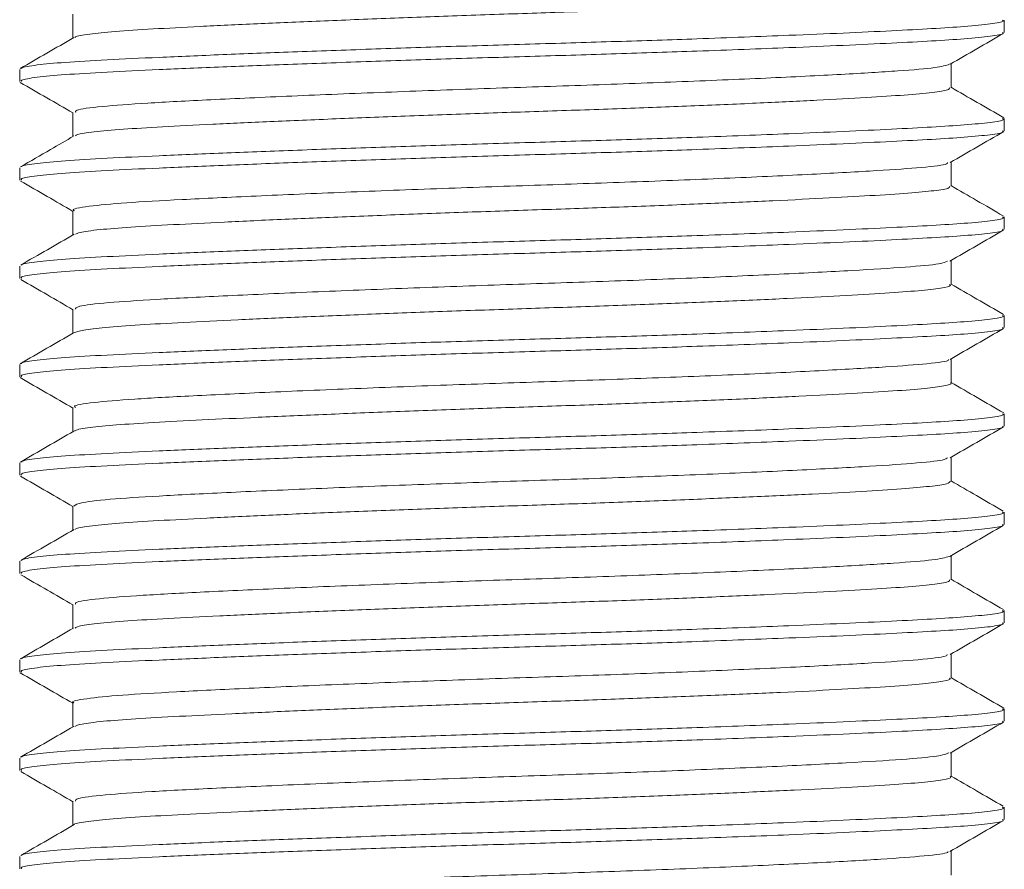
# Model space of a CAD drawing. Header units: millimetres. Extents: x 0 to 210, y 0 to 297.
# Tile 28 of 38: x 135.49 to 145.49, y 191.46 to 200.1. Entities that reach past the tile are written whole.
import ezdxf

# ---------------------------------------------------------------- set-up
doc = ezdxf.new("R2010")
doc.units = ezdxf.units.MM
doc.linetypes.add('HIDDEN', pattern=[1.905, 1.27, -0.635])
doc.layers.add('FORMAT', color=7, linetype='HIDDEN')

msp = doc.modelspace()

# ---------------------------------------------------------------- linework, layer by layer
at = {"layer": 'FORMAT', "linetype": 'Continuous', "lineweight": 15}
for p, q in [((136.035, 200.157), (136.035, 199.913)), ((145.494, 199.97), (145.494, 200.095)), ((144.953, 199.408), (144.953, 199.652)), ((135.494, 199.595), (135.494, 199.47)), ((136.035, 199.157), (136.035, 198.913)), ((145.494, 198.97), (145.494, 199.095)), ((144.953, 198.407), (144.953, 198.652)), ((135.494, 198.595), (135.494, 198.47)), ((136.035, 198.158), (136.035, 197.913)), ((145.494, 197.97), (145.494, 198.095)), ((144.953, 197.407), (144.953, 197.652)), ((135.494, 197.595), (135.494, 197.47)), ((136.035, 197.157), (136.035, 196.913)), ((145.494, 196.97), (145.494, 197.095)), ((144.953, 196.407), (144.953, 196.652)), ((135.494, 196.595), (135.494, 196.47)), ((136.035, 196.157), (136.035, 195.913)), ((145.494, 195.97), (145.494, 196.095)), ((144.953, 195.407), (144.953, 195.652)), ((135.494, 195.595), (135.494, 195.47)), ((136.035, 195.157), (136.035, 194.913)), ((145.494, 194.97), (145.494, 195.095)), ((144.953, 194.407), (144.953, 194.652)), ((135.494, 194.595), (135.494, 194.47)), ((136.035, 194.157), (136.035, 193.913)), ((145.494, 193.97), (145.494, 194.095)), ((144.953, 193.407), (144.953, 193.652)), ((135.494, 193.595), (135.494, 193.47)), ((136.035, 193.157), (136.035, 192.913)), ((145.494, 192.97), (145.494, 193.095)), ((144.953, 192.408), (144.953, 192.652)), ((135.494, 192.595), (135.494, 192.47)), ((136.035, 192.157), (136.035, 191.913)), ((145.494, 191.97), (145.494, 192.095)), ((144.953, 191.407), (144.953, 191.652)), ((135.494, 191.595), (135.494, 191.47))]:
    msp.add_line(p, q, dxfattribs=at)
at = {"layer": 'FORMAT', "linetype": 'Continuous', "lineweight": 0}
for points, knots in [([(144.952, 200.407), (144.94, 200.398), (144.917, 200.38), (144.725, 200.353), (144.419, 200.329), (144.002, 200.303), (143.481, 200.275), (142.881, 200.247), (142.207, 200.219), (141.491, 200.192), (140.739, 200.167), (139.988, 200.142), (139.244, 200.114), (138.542, 200.086), (137.89, 200.058), (137.317, 200.031), (136.83, 200.005), (136.448, 199.981), (136.188, 199.953), (136.058, 199.932), (136.056, 199.92), (136.055, 199.917)], [0, 0, 0, 0, 0.05303, 0.10854, 0.16249, 0.218, 0.27194, 0.32745, 0.3814, 0.43691, 0.49086, 0.54638, 0.60032, 0.65582, 0.70977, 0.76529, 0.81924, 0.87475, 0.92869, 0.9842, 1, 1, 1, 1]), ([(135.514, 199.603), (135.514, 199.606), (135.513, 199.618), (135.654, 199.639), (135.938, 199.667), (136.359, 199.691), (136.899, 199.717), (137.536, 199.744), (138.264, 199.772), (139.048, 199.8), (139.88, 199.828), (140.723, 199.853), (141.566, 199.878), (142.445, 199.907), (143.221, 199.937), (143.871, 199.964), (144.359, 199.987), (144.772, 200.009), (145.12, 200.031), (145.369, 200.056), (145.495, 200.078), (145.481, 200.091), (145.477, 200.095)], [0, 0, 0, 0, 0.01513, 0.07049, 0.1243, 0.17967, 0.23347, 0.28883, 0.34264, 0.39799, 0.45181, 0.50718, 0.56098, 0.61634, 0.68508, 0.73042, 0.77668, 0.82203, 0.86829, 0.92209, 0.97745, 1, 1, 1, 1]), ([(135.511, 199.47), (135.509, 199.475), (135.503, 199.49), (135.651, 199.514), (135.939, 199.542), (136.359, 199.566), (136.899, 199.592), (137.536, 199.619), (138.264, 199.647), (139.048, 199.675), (139.88, 199.703), (140.723, 199.728), (141.566, 199.753), (142.445, 199.782), (143.221, 199.812), (143.871, 199.839), (144.359, 199.862), (144.772, 199.884), (145.12, 199.906), (145.369, 199.931), (145.495, 199.953), (145.481, 199.966), (145.477, 199.97)], [0, 0, 0, 0, 0.03076, 0.08524, 0.1382, 0.19269, 0.24564, 0.30012, 0.35306, 0.40755, 0.4605, 0.515, 0.56794, 0.62243, 0.69007, 0.7347, 0.78023, 0.82485, 0.87038, 0.92333, 0.97781, 1, 1, 1, 1]), ([(144.937, 199.647), (144.901, 199.635), (144.827, 199.611), (144.439, 199.58), (143.861, 199.544), (143.093, 199.506), (142.186, 199.468), (141.206, 199.432), (140.197, 199.4), (139.192, 199.362), (138.242, 199.324), (137.419, 199.286), (136.762, 199.252), (136.301, 199.218), (136.052, 199.185), (136.061, 199.165), (136.064, 199.157)], [0, 0, 0, 0, 0.06963, 0.14148, 0.21461, 0.28986, 0.36527, 0.43886, 0.51049, 0.58469, 0.66025, 0.73516, 0.80751, 0.88002, 0.955, 1, 1, 1, 1]), ([(144.941, 199.408), (144.938, 199.4), (144.933, 199.384), (144.776, 199.359), (144.5, 199.334), (144.103, 199.309), (143.609, 199.282), (143.021, 199.253), (142.366, 199.225), (141.653, 199.198), (140.913, 199.172), (140.154, 199.148), (139.412, 199.121), (138.694, 199.092), (138.033, 199.064), (137.437, 199.037), (136.932, 199.011), (136.524, 198.986), (136.237, 198.96), (136.078, 198.936), (136.064, 198.922), (136.06, 198.918)], [0, 0, 0, 0, 0.041866, 0.095871, 0.151443, 0.205436, 0.260994, 0.314987, 0.370544, 0.42455, 0.480122, 0.534115, 0.589674, 0.643666, 0.699223, 0.753228, 0.8088, 0.862796, 0.918357, 0.97235, 1, 1, 1, 1]), ([(135.515, 198.604), (135.514, 198.606), (135.514, 198.618), (135.654, 198.639), (135.938, 198.667), (136.359, 198.691), (136.899, 198.717), (137.536, 198.744), (138.264, 198.772), (139.048, 198.8), (139.88, 198.828), (140.723, 198.853), (141.566, 198.878), (142.445, 198.907), (143.221, 198.937), (143.871, 198.964), (144.359, 198.987), (144.772, 199.009), (145.12, 199.031), (145.369, 199.056), (145.495, 199.078), (145.481, 199.091), (145.477, 199.095)], [0, 0, 0, 0, 0.01341, 0.06887, 0.12277, 0.17824, 0.23214, 0.28759, 0.34149, 0.39694, 0.45085, 0.50632, 0.56021, 0.61567, 0.68453, 0.72995, 0.77629, 0.82172, 0.86806, 0.92195, 0.97741, 1, 1, 1, 1]), ([(135.511, 198.47), (135.509, 198.475), (135.503, 198.49), (135.651, 198.514), (135.939, 198.542), (136.359, 198.566), (136.899, 198.592), (137.536, 198.619), (138.264, 198.647), (139.048, 198.675), (139.88, 198.703), (140.723, 198.728), (141.566, 198.753), (142.445, 198.782), (143.221, 198.812), (143.871, 198.839), (144.359, 198.862), (144.772, 198.884), (145.12, 198.906), (145.369, 198.931), (145.495, 198.953), (145.481, 198.966), (145.477, 198.97)], [0, 0, 0, 0, 0.03076, 0.08524, 0.1382, 0.19269, 0.24564, 0.30012, 0.35306, 0.40755, 0.4605, 0.515, 0.56794, 0.62243, 0.69007, 0.7347, 0.78023, 0.82485, 0.87038, 0.92333, 0.97781, 1, 1, 1, 1]), ([(144.917, 198.648), (144.917, 198.643), (144.918, 198.626), (144.68, 198.598), (144.225, 198.566), (143.561, 198.529), (142.728, 198.49), (141.783, 198.452), (140.787, 198.419), (139.775, 198.385), (138.785, 198.346), (137.879, 198.308), (137.124, 198.271), (136.541, 198.239), (136.174, 198.203), (136.01, 198.175), (136.047, 198.16), (136.052, 198.158)], [0, 0, 0, 0, 0.02762, 0.10111, 0.1727, 0.24688, 0.32238, 0.3972, 0.46944, 0.54194, 0.61688, 0.69235, 0.76635, 0.83789, 0.91158, 0.98698, 1, 1, 1, 1]), ([(144.937, 198.407), (144.94, 198.403), (144.948, 198.388), (144.822, 198.365), (144.572, 198.34), (144.203, 198.315), (143.727, 198.288), (143.162, 198.26), (142.517, 198.232), (141.82, 198.204), (141.079, 198.178), (140.328, 198.154), (139.574, 198.127), (138.854, 198.099), (138.174, 198.071), (137.566, 198.043), (137.036, 198.016), (136.607, 197.992), (136.291, 197.966), (136.101, 197.941), (136.071, 197.925), (136.06, 197.919)], [0, 0, 0, 0, 0.02861, 0.08436, 0.13853, 0.19428, 0.24845, 0.30418, 0.35836, 0.4141, 0.46828, 0.52403, 0.57819, 0.63393, 0.6881, 0.74385, 0.79802, 0.85377, 0.90794, 0.96368, 1, 1, 1, 1]), ([(135.515, 197.606), (135.515, 197.607), (135.516, 197.619), (135.655, 197.639), (135.938, 197.667), (136.359, 197.691), (136.899, 197.717), (137.536, 197.744), (138.264, 197.772), (139.048, 197.8), (139.88, 197.828), (140.723, 197.853), (141.566, 197.878), (142.445, 197.907), (143.221, 197.937), (143.871, 197.964), (144.359, 197.987), (144.772, 198.009), (145.12, 198.031), (145.369, 198.056), (145.495, 198.078), (145.481, 198.091), (145.477, 198.095)], [0, 0, 0, 0, 0.01077, 0.06637, 0.12042, 0.17604, 0.23008, 0.28568, 0.33972, 0.39533, 0.44938, 0.50499, 0.55903, 0.61464, 0.68368, 0.72923, 0.77569, 0.82124, 0.86771, 0.92174, 0.97735, 1, 1, 1, 1]), ([(135.511, 197.47), (135.509, 197.475), (135.503, 197.49), (135.651, 197.514), (135.939, 197.542), (136.359, 197.566), (136.899, 197.592), (137.536, 197.619), (138.264, 197.647), (139.048, 197.675), (139.88, 197.703), (140.723, 197.728), (141.566, 197.753), (142.445, 197.782), (143.221, 197.812), (143.871, 197.839), (144.359, 197.862), (144.772, 197.884), (145.12, 197.906), (145.369, 197.931), (145.495, 197.953), (145.481, 197.966), (145.477, 197.97)], [0, 0, 0, 0, 0.03076, 0.08524, 0.1382, 0.19269, 0.24564, 0.30012, 0.35306, 0.40755, 0.4605, 0.515, 0.56794, 0.62243, 0.69007, 0.7347, 0.78023, 0.82485, 0.87038, 0.92333, 0.97781, 1, 1, 1, 1]), ([(144.917, 197.646), (144.897, 197.636), (144.849, 197.615), (144.514, 197.585), (143.971, 197.551), (143.231, 197.513), (142.342, 197.474), (141.371, 197.437), (140.364, 197.405), (139.356, 197.369), (138.392, 197.33), (137.543, 197.292), (136.857, 197.257), (136.363, 197.224), (136.072, 197.19), (136.062, 197.167), (136.057, 197.157)], [0, 0, 0, 0, 0.05408, 0.12661, 0.1995, 0.27481, 0.35063, 0.42493, 0.4968, 0.57087, 0.64663, 0.72208, 0.79525, 0.86754, 0.94253, 1, 1, 1, 1]), ([(144.939, 197.407), (144.943, 197.404), (144.959, 197.392), (144.86, 197.371), (144.642, 197.345), (144.294, 197.321), (143.845, 197.294), (143.295, 197.266), (142.671, 197.238), (141.979, 197.21), (141.251, 197.184), (140.495, 197.159), (139.746, 197.133), (139.011, 197.105), (138.325, 197.077), (137.695, 197.049), (137.149, 197.022), (136.694, 196.998), (136.352, 196.972), (136.119, 196.944), (136.069, 196.926), (136.044, 196.917)], [0, 0, 0, 0, 0.0167, 0.07063, 0.12612, 0.18004, 0.23552, 0.28943, 0.34491, 0.39883, 0.45433, 0.50824, 0.56373, 0.61764, 0.67312, 0.72705, 0.78254, 0.83646, 0.89194, 0.94586, 1, 1, 1, 1]), ([(135.514, 196.603), (135.514, 196.606), (135.513, 196.618), (135.654, 196.639), (135.938, 196.667), (136.359, 196.691), (136.899, 196.717), (137.536, 196.744), (138.264, 196.772), (139.048, 196.8), (139.88, 196.828), (140.723, 196.853), (141.566, 196.878), (142.445, 196.907), (143.221, 196.937), (143.871, 196.964), (144.359, 196.987), (144.772, 197.009), (145.12, 197.031), (145.369, 197.056), (145.495, 197.078), (145.481, 197.091), (145.477, 197.095)], [0, 0, 0, 0, 0.01547, 0.07081, 0.1246, 0.17995, 0.23374, 0.28908, 0.34286, 0.3982, 0.45199, 0.50735, 0.56113, 0.61647, 0.68518, 0.73051, 0.77676, 0.82209, 0.86834, 0.92212, 0.97746, 1, 1, 1, 1]), ([(135.511, 196.47), (135.509, 196.475), (135.503, 196.49), (135.651, 196.514), (135.939, 196.542), (136.359, 196.566), (136.899, 196.592), (137.536, 196.619), (138.264, 196.647), (139.048, 196.675), (139.88, 196.703), (140.723, 196.728), (141.566, 196.753), (142.445, 196.782), (143.221, 196.812), (143.871, 196.839), (144.359, 196.862), (144.772, 196.884), (145.12, 196.906), (145.369, 196.931), (145.495, 196.953), (145.481, 196.966), (145.477, 196.97)], [0, 0, 0, 0, 0.03076, 0.08524, 0.1382, 0.19269, 0.24564, 0.30012, 0.35306, 0.40755, 0.4605, 0.515, 0.56794, 0.62243, 0.69007, 0.7347, 0.78023, 0.82485, 0.87038, 0.92333, 0.97781, 1, 1, 1, 1]), ([(144.926, 196.647), (144.928, 196.645), (144.939, 196.63), (144.734, 196.603), (144.317, 196.571), (143.682, 196.535), (142.875, 196.496), (141.943, 196.458), (140.953, 196.424), (139.941, 196.391), (138.944, 196.353), (138.019, 196.314), (137.237, 196.277), (136.624, 196.244), (136.219, 196.209), (136.026, 196.179), (136.055, 196.162), (136.062, 196.157)], [0, 0, 0, 0, 0.01443, 0.08839, 0.15995, 0.23375, 0.30921, 0.38431, 0.45713, 0.52916, 0.60386, 0.67941, 0.75382, 0.82555, 0.89882, 0.9741, 1, 1, 1, 1]), ([(144.949, 196.407), (144.95, 196.407), (144.971, 196.397), (144.892, 196.377), (144.703, 196.351), (144.383, 196.327), (143.953, 196.3), (143.428, 196.273), (142.815, 196.244), (142.141, 196.216), (141.415, 196.189), (140.668, 196.165), (139.911, 196.139), (139.176, 196.112), (138.473, 196.083), (137.833, 196.055), (137.262, 196.028), (136.79, 196.003), (136.415, 195.978), (136.172, 195.951), (136.052, 195.93), (136.053, 195.92), (136.053, 195.918)], [0, 0, 0, 0, 0.00396, 0.05957, 0.11361, 0.16923, 0.22327, 0.27887, 0.33291, 0.38851, 0.44256, 0.49818, 0.55221, 0.60782, 0.66186, 0.71746, 0.77151, 0.82712, 0.88116, 0.93676, 0.9908, 1, 1, 1, 1]), ([(135.515, 195.604), (135.515, 195.607), (135.514, 195.618), (135.654, 195.639), (135.938, 195.667), (136.359, 195.691), (136.899, 195.717), (137.536, 195.744), (138.264, 195.772), (139.048, 195.8), (139.88, 195.828), (140.723, 195.853), (141.566, 195.878), (142.445, 195.907), (143.221, 195.937), (143.871, 195.964), (144.359, 195.987), (144.772, 196.009), (145.12, 196.031), (145.369, 196.056), (145.495, 196.078), (145.481, 196.091), (145.477, 196.095)], [0, 0, 0, 0, 0.01278, 0.06827, 0.12221, 0.17771, 0.23164, 0.28714, 0.34106, 0.39656, 0.4505, 0.506, 0.55993, 0.61542, 0.68432, 0.72978, 0.77615, 0.8216, 0.86798, 0.9219, 0.9774, 1, 1, 1, 1]), ([(135.511, 195.47), (135.509, 195.475), (135.503, 195.49), (135.651, 195.514), (135.939, 195.542), (136.359, 195.566), (136.899, 195.592), (137.536, 195.619), (138.264, 195.647), (139.048, 195.675), (139.88, 195.703), (140.723, 195.728), (141.566, 195.753), (142.445, 195.782), (143.221, 195.812), (143.871, 195.839), (144.359, 195.862), (144.772, 195.884), (145.12, 195.906), (145.369, 195.931), (145.495, 195.953), (145.481, 195.966), (145.477, 195.97)], [0, 0, 0, 0, 0.03076, 0.08524, 0.1382, 0.19269, 0.24564, 0.30012, 0.35306, 0.40755, 0.4605, 0.515, 0.56794, 0.62243, 0.69007, 0.7347, 0.78023, 0.82485, 0.87038, 0.92333, 0.97781, 1, 1, 1, 1]), ([(144.917, 195.648), (144.907, 195.64), (144.881, 195.62), (144.585, 195.59), (144.075, 195.557), (143.365, 195.519), (142.497, 195.48), (141.535, 195.443), (140.531, 195.411), (139.521, 195.375), (138.545, 195.337), (137.672, 195.298), (136.959, 195.263), (136.431, 195.23), (136.094, 195.194), (136.06, 195.169), (136.044, 195.157)], [0, 0, 0, 0, 0.04612, 0.11888, 0.19093, 0.26564, 0.34118, 0.41554, 0.48723, 0.56053, 0.63582, 0.71112, 0.78447, 0.85614, 0.93046, 1, 1, 1, 1]), ([(144.945, 195.408), (144.94, 195.4), (144.927, 195.382), (144.755, 195.357), (144.465, 195.332), (144.061, 195.306), (143.552, 195.279), (142.962, 195.251), (142.296, 195.223), (141.584, 195.195), (140.835, 195.17), (140.084, 195.145), (139.337, 195.118), (138.629, 195.09), (137.969, 195.062), (137.385, 195.034), (136.886, 195.008), (136.491, 194.984), (136.215, 194.957), (136.071, 194.935), (136.062, 194.922), (136.06, 194.919)], [0, 0, 0, 0, 0.046492, 0.102225, 0.156384, 0.212113, 0.266264, 0.321986, 0.376146, 0.431878, 0.486038, 0.541769, 0.595921, 0.651642, 0.705801, 0.761531, 0.815693, 0.871425, 0.925577, 0.981298, 1, 1, 1, 1]), ([(135.515, 194.605), (135.515, 194.607), (135.515, 194.619), (135.655, 194.639), (135.938, 194.667), (136.359, 194.691), (136.899, 194.717), (137.536, 194.744), (138.264, 194.772), (139.048, 194.8), (139.88, 194.828), (140.723, 194.853), (141.566, 194.878), (142.445, 194.907), (143.221, 194.937), (143.871, 194.964), (144.359, 194.987), (144.772, 195.009), (145.12, 195.031), (145.369, 195.056), (145.495, 195.078), (145.481, 195.091), (145.477, 195.095)], [0, 0, 0, 0, 0.011016, 0.066609, 0.120645, 0.176247, 0.230272, 0.285864, 0.339889, 0.39548, 0.449515, 0.505118, 0.559144, 0.614737, 0.683761, 0.729294, 0.77575, 0.821283, 0.86774, 0.921764, 0.977355, 1, 1, 1, 1]), ([(135.511, 194.47), (135.509, 194.475), (135.503, 194.49), (135.651, 194.514), (135.939, 194.542), (136.359, 194.566), (136.899, 194.592), (137.536, 194.619), (138.264, 194.647), (139.048, 194.675), (139.88, 194.703), (140.723, 194.728), (141.566, 194.753), (142.445, 194.782), (143.221, 194.812), (143.871, 194.839), (144.359, 194.862), (144.772, 194.884), (145.12, 194.906), (145.369, 194.931), (145.495, 194.953), (145.481, 194.966), (145.477, 194.97)], [0, 0, 0, 0, 0.03076, 0.08524, 0.1382, 0.19269, 0.24564, 0.30012, 0.35306, 0.40755, 0.4605, 0.515, 0.56794, 0.62243, 0.69007, 0.7347, 0.78023, 0.82485, 0.87038, 0.92333, 0.97781, 1, 1, 1, 1]), ([(144.938, 194.645), (144.894, 194.633), (144.806, 194.609), (144.396, 194.577), (143.801, 194.541), (143.018, 194.503), (142.102, 194.464), (141.118, 194.429), (140.108, 194.396), (139.106, 194.359), (138.164, 194.321), (137.355, 194.283), (136.713, 194.25), (136.271, 194.215), (136.043, 194.183), (136.06, 194.164), (136.065, 194.158)], [0, 0, 0, 0, 0.072731, 0.144728, 0.218401, 0.294042, 0.36967, 0.443304, 0.515319, 0.59001, 0.665891, 0.740943, 0.813324, 0.886406, 0.961815, 1, 1, 1, 1]), ([(144.937, 194.407), (144.938, 194.401), (144.941, 194.386), (144.802, 194.362), (144.542, 194.337), (144.159, 194.312), (143.677, 194.285), (143.1, 194.257), (142.454, 194.229), (141.746, 194.201), (141.009, 194.176), (140.25, 194.151), (139.506, 194.124), (138.783, 194.096), (138.114, 194.068), (137.508, 194.04), (136.992, 194.014), (136.57, 193.99), (136.267, 193.963), (136.087, 193.938), (136.065, 193.923), (136.057, 193.917)], [0, 0, 0, 0, 0.03438, 0.0883, 0.14378, 0.19769, 0.25316, 0.30706, 0.36253, 0.41644, 0.47193, 0.52583, 0.5813, 0.63521, 0.69068, 0.74459, 0.80007, 0.85398, 0.90945, 0.96336, 1, 1, 1, 1]), ([(135.514, 193.603), (135.514, 193.606), (135.513, 193.618), (135.654, 193.639), (135.938, 193.667), (136.359, 193.691), (136.899, 193.717), (137.536, 193.744), (138.264, 193.772), (139.048, 193.8), (139.88, 193.828), (140.723, 193.853), (141.566, 193.878), (142.445, 193.907), (143.221, 193.937), (143.871, 193.964), (144.359, 193.987), (144.772, 194.009), (145.12, 194.031), (145.369, 194.056), (145.495, 194.078), (145.481, 194.091), (145.477, 194.095)], [0, 0, 0, 0, 0.015722, 0.071051, 0.124829, 0.180167, 0.233935, 0.289262, 0.34303, 0.398357, 0.452135, 0.507473, 0.561242, 0.616571, 0.685266, 0.730582, 0.776817, 0.822134, 0.86837, 0.922137, 0.977463, 1, 1, 1, 1]), ([(135.511, 193.47), (135.509, 193.475), (135.503, 193.49), (135.651, 193.514), (135.939, 193.542), (136.359, 193.566), (136.899, 193.592), (137.536, 193.619), (138.264, 193.647), (139.048, 193.675), (139.88, 193.703), (140.723, 193.728), (141.566, 193.753), (142.445, 193.782), (143.221, 193.812), (143.871, 193.839), (144.359, 193.862), (144.772, 193.884), (145.12, 193.906), (145.369, 193.931), (145.495, 193.953), (145.481, 193.966), (145.477, 193.97)], [0, 0, 0, 0, 0.03076, 0.08524, 0.1382, 0.19269, 0.24564, 0.30012, 0.35306, 0.40755, 0.4605, 0.515, 0.56794, 0.62243, 0.69007, 0.7347, 0.78023, 0.82485, 0.87038, 0.92333, 0.97781, 1, 1, 1, 1]), ([(144.915, 193.648), (144.913, 193.642), (144.905, 193.624), (144.649, 193.595), (144.174, 193.563), (143.494, 193.525), (142.648, 193.487), (141.698, 193.449), (140.698, 193.416), (139.687, 193.381), (138.701, 193.343), (137.806, 193.305), (137.066, 193.268), (136.498, 193.236), (136.152, 193.199), (136.003, 193.172), (136.042, 193.158), (136.045, 193.157)], [0, 0, 0, 0, 0.03387, 0.1071, 0.17878, 0.25314, 0.32865, 0.40331, 0.4753, 0.54807, 0.62313, 0.69854, 0.7723, 0.84382, 0.91773, 0.99317, 1, 1, 1, 1]), ([(144.938, 193.407), (144.942, 193.404), (144.955, 193.391), (144.845, 193.369), (144.612, 193.343), (144.256, 193.318), (143.793, 193.291), (143.239, 193.263), (142.602, 193.235), (141.912, 193.208), (141.174, 193.181), (140.424, 193.157), (139.669, 193.13), (138.944, 193.103), (138.257, 193.074), (137.64, 193.046), (137.098, 193.019), (136.657, 192.995), (136.324, 192.969), (136.112, 192.943), (136.071, 192.926), (136.053, 192.918)], [0, 0, 0, 0, 0.021632, 0.077271, 0.131346, 0.186988, 0.241052, 0.296684, 0.350754, 0.406392, 0.460467, 0.516111, 0.570175, 0.625806, 0.679875, 0.735511, 0.789587, 0.845231, 0.899295, 0.954927, 1, 1, 1, 1]), ([(135.515, 192.605), (135.515, 192.607), (135.515, 192.618), (135.654, 192.639), (135.938, 192.667), (136.359, 192.691), (136.899, 192.717), (137.536, 192.744), (138.264, 192.772), (139.048, 192.8), (139.88, 192.828), (140.723, 192.853), (141.566, 192.878), (142.445, 192.907), (143.221, 192.937), (143.871, 192.964), (144.359, 192.987), (144.772, 193.009), (145.12, 193.031), (145.369, 193.056), (145.495, 193.078), (145.481, 193.091), (145.477, 193.095)], [0, 0, 0, 0, 0.01221, 0.06774, 0.12171, 0.17724, 0.2312, 0.28673, 0.34069, 0.39621, 0.45018, 0.50572, 0.55968, 0.6152, 0.68414, 0.72962, 0.77602, 0.8215, 0.8679, 0.92186, 0.97738, 1, 1, 1, 1]), ([(135.511, 192.47), (135.509, 192.475), (135.503, 192.49), (135.651, 192.514), (135.939, 192.542), (136.359, 192.566), (136.899, 192.592), (137.536, 192.619), (138.264, 192.647), (139.048, 192.675), (139.88, 192.703), (140.723, 192.728), (141.566, 192.753), (142.445, 192.782), (143.221, 192.812), (143.871, 192.839), (144.359, 192.862), (144.772, 192.884), (145.12, 192.906), (145.369, 192.931), (145.495, 192.953), (145.481, 192.966), (145.477, 192.97)], [0, 0, 0, 0, 0.03076, 0.08524, 0.1382, 0.19269, 0.24564, 0.30012, 0.35306, 0.40755, 0.4605, 0.515, 0.56794, 0.62243, 0.69007, 0.7347, 0.78023, 0.82485, 0.87038, 0.92333, 0.97781, 1, 1, 1, 1]), ([(144.931, 192.648), (144.902, 192.637), (144.84, 192.613), (144.475, 192.582), (143.913, 192.547), (143.158, 192.509), (142.26, 192.471), (141.284, 192.434), (140.275, 192.402), (139.269, 192.365), (138.312, 192.327), (137.477, 192.289), (136.806, 192.255), (136.33, 192.221), (136.061, 192.188), (136.062, 192.166), (136.062, 192.157)], [0, 0, 0, 0, 0.06447, 0.13646, 0.20933, 0.28445, 0.3599, 0.43367, 0.50523, 0.57922, 0.65472, 0.72972, 0.80231, 0.87454, 0.94937, 1, 1, 1, 1]), ([(144.943, 192.408), (144.946, 192.406), (144.966, 192.395), (144.878, 192.375), (144.678, 192.348), (144.344, 192.324), (143.908, 192.298), (143.369, 192.27), (142.754, 192.242), (142.069, 192.214), (141.346, 192.187), (140.591, 192.162), (139.841, 192.136), (139.102, 192.109), (138.41, 192.081), (137.771, 192.053), (137.214, 192.025), (136.747, 192.001), (136.386, 191.975), (136.154, 191.948), (136.044, 191.929), (136.047, 191.919), (136.047, 191.919)], [0, 0, 0, 0, 0.01015, 0.06429, 0.12001, 0.17415, 0.22986, 0.284, 0.3397, 0.39385, 0.44957, 0.50371, 0.55942, 0.61356, 0.66926, 0.72341, 0.77913, 0.83327, 0.88898, 0.94312, 0.99882, 1, 1, 1, 1]), ([(135.515, 191.605), (135.515, 191.607), (135.515, 191.619), (135.655, 191.639), (135.938, 191.667), (136.359, 191.691), (136.899, 191.717), (137.536, 191.744), (138.264, 191.772), (139.048, 191.8), (139.88, 191.828), (140.723, 191.853), (141.566, 191.878), (142.445, 191.907), (143.221, 191.937), (143.871, 191.964), (144.359, 191.987), (144.772, 192.009), (145.12, 192.031), (145.369, 192.056), (145.495, 192.078), (145.481, 192.091), (145.477, 192.095)], [0, 0, 0, 0, 0.011319, 0.066895, 0.120914, 0.1765, 0.230508, 0.286083, 0.340091, 0.395665, 0.449684, 0.50527, 0.559279, 0.614855, 0.683858, 0.729377, 0.775819, 0.821338, 0.867781, 0.921788, 0.977362, 1, 1, 1, 1]), ([(135.511, 191.47), (135.509, 191.475), (135.503, 191.49), (135.651, 191.514), (135.939, 191.542), (136.359, 191.566), (136.899, 191.592), (137.536, 191.619), (138.264, 191.647), (139.048, 191.675), (139.88, 191.703), (140.723, 191.728), (141.566, 191.753), (142.445, 191.782), (143.221, 191.812), (143.871, 191.839), (144.359, 191.862), (144.772, 191.884), (145.12, 191.906), (145.369, 191.931), (145.495, 191.953), (145.481, 191.966), (145.477, 191.97)], [0, 0, 0, 0, 0.03076, 0.08524, 0.1382, 0.19269, 0.24564, 0.30012, 0.35306, 0.40755, 0.4605, 0.515, 0.56794, 0.62243, 0.69007, 0.7347, 0.78023, 0.82485, 0.87038, 0.92333, 0.97781, 1, 1, 1, 1]), ([(144.92, 191.645), (144.921, 191.642), (144.925, 191.627), (144.705, 191.601), (144.269, 191.568), (143.618, 191.532), (142.797, 191.493), (141.859, 191.455), (140.865, 191.421), (139.853, 191.387), (138.859, 191.349), (137.944, 191.311), (137.175, 191.274), (136.56, 191.24), (136.123, 191.201), (136.065, 191.172), (136.035, 191.158)], [0, 0, 0, 0, 0.01684, 0.09093, 0.16284, 0.23722, 0.31309, 0.38843, 0.46131, 0.53393, 0.60915, 0.68505, 0.75961, 0.83158, 0.91481, 1, 1, 1, 1])]:
    msp.add_open_spline(points, degree=3, knots=knots, dxfattribs=at)
at = {"layer": 'FORMAT', "linetype": 'Continuous', "lineweight": 15}
for points, knots in [([(136.043, 199.917), (135.952, 199.865), (135.771, 199.76), (135.591, 199.655), (135.5, 199.603)], [0, 0, 0, 0, 0.49996, 1, 1, 1, 1]), ([(144.944, 199.647), (145.034, 199.699), (145.215, 199.804), (145.396, 199.908), (145.486, 199.961)], [0, 0, 0, 0, 0.499971, 1, 1, 1, 1]), ([(135.5, 199.462), (135.59, 199.41), (135.769, 199.306), (135.947, 199.203), (136.035, 199.152)], [0, 0, 0, 0, 0.50648, 1, 1, 1, 1]), ([(145.488, 199.103), (145.398, 199.155), (145.219, 199.258), (145.041, 199.362), (144.953, 199.413)], [0, 0, 0, 0, 0.50611, 1, 1, 1, 1]), ([(136.044, 198.918), (135.965, 198.872), (135.784, 198.767), (135.603, 198.663), (135.502, 198.604)], [0, 0, 0, 0, 0.437507, 1, 1, 1, 1]), ([(144.945, 198.648), (145.036, 198.7), (145.216, 198.805), (145.397, 198.909), (145.488, 198.962)], [0, 0, 0, 0, 0.499958, 1, 1, 1, 1]), ([(135.503, 198.46), (135.593, 198.408), (135.771, 198.305), (135.948, 198.203), (136.035, 198.152)], [0, 0, 0, 0, 0.50927, 1, 1, 1, 1]), ([(145.484, 198.105), (145.394, 198.158), (145.217, 198.26), (145.039, 198.363), (144.953, 198.413)], [0, 0, 0, 0, 0.51027, 1, 1, 1, 1]), ([(136.046, 197.919), (135.956, 197.867), (135.775, 197.762), (135.594, 197.658), (135.504, 197.605)], [0, 0, 0, 0, 0.49996, 1, 1, 1, 1]), ([(144.941, 197.645), (145.031, 197.698), (145.212, 197.802), (145.393, 197.907), (145.483, 197.959)], [0, 0, 0, 0, 0.49996, 1, 1, 1, 1]), ([(135.504, 197.459), (135.595, 197.407), (135.772, 197.305), (135.949, 197.202), (136.035, 197.152)], [0, 0, 0, 0, 0.51053, 1, 1, 1, 1]), ([(145.486, 197.104), (145.396, 197.157), (145.218, 197.259), (145.04, 197.362), (144.953, 197.413)], [0, 0, 0, 0, 0.50867, 1, 1, 1, 1]), ([(136.042, 196.917), (135.952, 196.864), (135.771, 196.76), (135.59, 196.655), (135.5, 196.603)], [0, 0, 0, 0, 0.49996, 1, 1, 1, 1]), ([(144.945, 196.647), (145.035, 196.7), (145.216, 196.804), (145.396, 196.909), (145.487, 196.961)], [0, 0, 0, 0, 0.49997, 1, 1, 1, 1]), ([(135.5, 196.462), (135.59, 196.41), (135.769, 196.306), (135.947, 196.203), (136.035, 196.152)], [0, 0, 0, 0, 0.50643, 1, 1, 1, 1]), ([(145.488, 196.103), (145.398, 196.155), (145.219, 196.258), (145.041, 196.362), (144.953, 196.413)], [0, 0, 0, 0, 0.50622, 1, 1, 1, 1]), ([(136.044, 195.918), (135.954, 195.866), (135.773, 195.761), (135.593, 195.657), (135.502, 195.604)], [0, 0, 0, 0, 0.49997, 1, 1, 1, 1]), ([(144.945, 195.648), (145.035, 195.7), (145.216, 195.804), (145.397, 195.909), (145.487, 195.961)], [0, 0, 0, 0, 0.49996, 1, 1, 1, 1]), ([(135.503, 195.46), (135.594, 195.408), (135.771, 195.305), (135.948, 195.202), (136.035, 195.152)], [0, 0, 0, 0, 0.50973, 1, 1, 1, 1]), ([(145.484, 195.106), (145.393, 195.158), (145.216, 195.26), (145.039, 195.363), (144.953, 195.413)], [0, 0, 0, 0, 0.51049, 1, 1, 1, 1]), ([(136.046, 194.919), (135.956, 194.867), (135.775, 194.762), (135.594, 194.658), (135.504, 194.605)], [0, 0, 0, 0, 0.49996, 1, 1, 1, 1]), ([(144.941, 194.645), (145.031, 194.698), (145.212, 194.802), (145.393, 194.907), (145.483, 194.959)], [0, 0, 0, 0, 0.49996, 1, 1, 1, 1]), ([(135.504, 194.459), (135.594, 194.407), (135.771, 194.305), (135.949, 194.202), (136.035, 194.152)], [0, 0, 0, 0, 0.510135, 1, 1, 1, 1]), ([(145.486, 194.104), (145.396, 194.156), (145.218, 194.259), (145.04, 194.362), (144.953, 194.413)], [0, 0, 0, 0, 0.50825, 1, 1, 1, 1]), ([(136.042, 193.917), (135.952, 193.864), (135.771, 193.76), (135.59, 193.655), (135.5, 193.603)], [0, 0, 0, 0, 0.49996, 1, 1, 1, 1]), ([(144.945, 193.648), (145.035, 193.7), (145.216, 193.804), (145.397, 193.909), (145.487, 193.961)], [0, 0, 0, 0, 0.49997, 1, 1, 1, 1]), ([(135.5, 193.462), (135.59, 193.41), (135.769, 193.306), (135.947, 193.203), (136.035, 193.152)], [0, 0, 0, 0, 0.50645, 1, 1, 1, 1]), ([(145.488, 193.103), (145.398, 193.155), (145.219, 193.259), (145.041, 193.362), (144.953, 193.413)], [0, 0, 0, 0, 0.50641, 1, 1, 1, 1]), ([(136.045, 192.918), (135.954, 192.866), (135.774, 192.761), (135.593, 192.657), (135.503, 192.605)], [0, 0, 0, 0, 0.49997, 1, 1, 1, 1]), ([(144.945, 192.647), (145.035, 192.7), (145.216, 192.804), (145.397, 192.909), (145.487, 192.961)], [0, 0, 0, 0, 0.49996, 1, 1, 1, 1]), ([(135.504, 192.46), (135.594, 192.407), (135.771, 192.305), (135.948, 192.202), (136.035, 192.152)], [0, 0, 0, 0, 0.51017, 1, 1, 1, 1]), ([(145.484, 192.106), (145.393, 192.158), (145.216, 192.26), (145.039, 192.363), (144.953, 192.413)], [0, 0, 0, 0, 0.51063, 1, 1, 1, 1]), ([(136.046, 191.919), (135.956, 191.867), (135.775, 191.762), (135.594, 191.657), (135.504, 191.605)], [0, 0, 0, 0, 0.49996, 1, 1, 1, 1]), ([(144.941, 191.645), (145.031, 191.698), (145.212, 191.802), (145.393, 191.907), (145.483, 191.959)], [0, 0, 0, 0, 0.49996, 1, 1, 1, 1])]:
    msp.add_open_spline(points, degree=3, knots=knots, dxfattribs=at)

doc.saveas('drawing.dxf')
